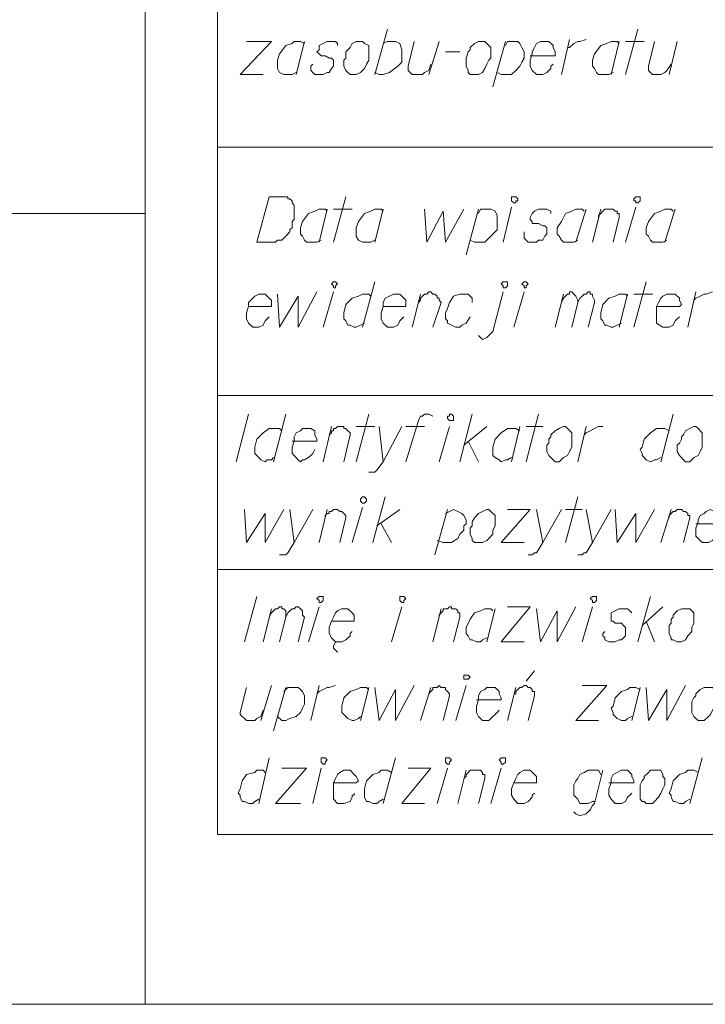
# Model space of a CAD drawing. Header units: metres. Extents: x 7431553 to 7432401, y 5544342 to 5544539.
# Tile 8 of 180: x 7432087 to 7432101, y 5544343 to 5544363. Entities that reach past the tile are written whole.
import ezdxf

# ---------------------------------------------------------------- set-up
doc = ezdxf.new("R2010")
doc.units = ezdxf.units.M
doc.header["$MEASUREMENT"] = 0
doc.layers.add('BG-PR90-PB-PZT-PZT01_2026_04_14$0$MAPA DCP', color=7, linetype='Continuous', lineweight=0)
doc.layers.add('PRIMETECH_XREF', color=7, linetype='Continuous', lineweight=5)

# ---------------------------------------------------------------- blocks, each defined once
blk = doc.blocks.new('BG-PR90-PB-PZT-PZT01_2026_04_14$0$Naddrwiną2025_v2klauzulap')
at = {"layer": 'BG-PR90-PB-PZT-PZT01_2026_04_14$0$MAPA DCP', "linetype": 'Continuous', "lineweight": 9, "transparency": 33554687}
for points in [[(7431819.359, 5544470.114), (7431819.359, 5544551.478)], [(7431819.359, 5544503.43), (7431783.164, 5544503.43)], [(7431803.188, 5544470.241), (7431803.188, 5544503.43)]]:
    blk.add_lwpolyline(points, dxfattribs=at)
at = {"layer": 'BG-PR90-PB-PZT-PZT01_2026_04_14$0$MAPA DCP', "color": 1, "linetype": 'Continuous', "lineweight": 9, "transparency": 33554687}
for points in [[(7431810.469, 5544504.911), (7431810.469, 5544533.063), (7431810.469, 5544550.631)], [(7431815.888, 5544504.911), (7431815.888, 5544550.547)], [(7431801.833, 5544504.911), (7431801.833, 5544532.936)], [(7431806.913, 5544504.911), (7431806.913, 5544532.936)], [(7431804.966, 5544514.648), (7431804.923, 5544514.69), (7431804.881, 5544514.775), (7431804.839, 5544514.86), (7431804.839, 5544514.902), (7431804.796, 5544515.029)], [(7431809.538, 5544514.69), (7431809.538, 5544515.198), (7431809.453, 5544515.198), (7431809.411, 5544515.156), (7431809.326, 5544515.156), (7431809.284, 5544515.071), (7431809.241, 5544514.987), (7431809.284, 5544514.902), (7431809.326, 5544514.86), (7431809.368, 5544514.775), (7431809.453, 5544514.733), (7431809.495, 5544514.733), (7431809.622, 5544514.69), (7431809.707, 5544514.69), (7431809.791, 5544514.69), (7431809.834, 5544514.733), (7431809.919, 5544514.817), (7431809.919, 5544514.86), (7431809.919, 5544514.902), (7431809.919, 5544514.944), (7431809.876, 5544515.029), (7431809.834, 5544515.071), (7431809.791, 5544515.114), (7431809.707, 5544515.156)], [(7431814.321, 5544514.817), (7431815.253, 5544514.563)], [(7431805.516, 5544514.521), (7431804.796, 5544514.69)], [(7431814.618, 5544514.733), (7431814.575, 5544514.648), (7431814.575, 5544514.521), (7431814.618, 5544514.479), (7431814.66, 5544514.352), (7431814.787, 5544514.225), (7431814.956, 5544514.182), (7431815.041, 5544514.14), (7431815.083, 5544514.182), (7431815.126, 5544514.182), (7431815.21, 5544514.225), (7431815.21, 5544514.267), (7431815.253, 5544514.352), (7431815.253, 5544514.436), (7431815.21, 5544514.479), (7431815.168, 5544514.563)], [(7431809.411, 5544514.14), (7431809.368, 5544514.14), (7431809.326, 5544514.182), (7431809.284, 5544514.225), (7431809.284, 5544514.267), (7431809.241, 5544514.309), (7431809.241, 5544514.352), (7431809.241, 5544514.394), (7431809.284, 5544514.436), (7431809.284, 5544514.479), (7431809.326, 5544514.521), (7431809.368, 5544514.521), (7431809.368, 5544514.563), (7431809.411, 5544514.563), (7431809.919, 5544514.436)], [(7431812.882, 5544513.674), (7431813.559, 5544513.717), (7431812.924, 5544514.098), (7431813.559, 5544514.098), (7431812.84, 5544514.479)], [(7431800.351, 5544514.14), (7431799.674, 5544514.309)], [(7431803.103, 5544514.267), (7431803.78, 5544514.055)], [(7431803.145, 5544514.225), (7431803.103, 5544514.182), (7431803.103, 5544514.055), (7431803.145, 5544513.971), (7431803.188, 5544513.844), (7431803.357, 5544513.717), (7431803.484, 5544513.674), (7431803.569, 5544513.674), (7431803.611, 5544513.674), (7431803.653, 5544513.717), (7431803.738, 5544513.759), (7431803.78, 5544513.801), (7431803.78, 5544513.886), (7431803.78, 5544513.928), (7431803.78, 5544514.013), (7431803.738, 5544514.098)], [(7431805.093, 5544513.886), (7431805.093, 5544514.352), (7431805.05, 5544514.394), (7431804.966, 5544514.352), (7431804.923, 5544514.352), (7431804.839, 5544514.267), (7431804.839, 5544514.182), (7431804.839, 5544514.098), (7431804.881, 5544514.013), (7431804.923, 5544513.971), (7431805.008, 5544513.928), (7431805.093, 5544513.886), (7431805.22, 5544513.886), (7431805.304, 5544513.886), (7431805.347, 5544513.886), (7431805.431, 5544513.886), (7431805.516, 5544514.013), (7431805.516, 5544514.055), (7431805.516, 5544514.098), (7431805.516, 5544514.14), (7431805.474, 5544514.225), (7431805.389, 5544514.267), (7431805.347, 5544514.309), (7431805.304, 5544514.352)], [(7431807.294, 5544514.225), (7431808.268, 5544513.971)], [(7431799.674, 5544513.844), (7431800.182, 5544513.717), (7431800.267, 5544513.717), (7431800.309, 5544513.759), (7431800.351, 5544513.801), (7431800.351, 5544513.844), (7431800.351, 5544513.886), (7431800.351, 5544513.971), (7431800.309, 5544514.055), (7431800.267, 5544514.098), (7431800.14, 5544514.182)], [(7431807.633, 5544514.14), (7431807.59, 5544514.055), (7431807.59, 5544513.886), (7431807.675, 5544513.759), (7431807.802, 5544513.632), (7431807.971, 5544513.59), (7431808.014, 5544513.547), (7431808.098, 5544513.59), (7431808.141, 5544513.59), (7431808.183, 5544513.632), (7431808.225, 5544513.674), (7431808.268, 5544513.759), (7431808.225, 5544513.844), (7431808.225, 5544513.886), (7431808.183, 5544513.971)], [(7431809.919, 5544513.971), (7431809.241, 5544514.182)], [(7431811.612, 5544513.59), (7431811.231, 5544514.013)], [(7431809.241, 5544513.039), (7431809.919, 5544513.082), (7431809.326, 5544513.463), (7431809.919, 5544513.463), (7431809.241, 5544513.844)], [(7431811.527, 5544513.674), (7431811.951, 5544513.844)], [(7431799.674, 5544513.251), (7431799.674, 5544513.632)], [(7431805.516, 5544513.42), (7431804.585, 5544513.674)], [(7431804.839, 5544513.42), (7431804.839, 5544513.801)], [(7431811.951, 5544513.505), (7431811.019, 5544513.759)], [(7431800.351, 5544513.251), (7431799.42, 5544513.505)], [(7431803.78, 5544513.251), (7431803.061, 5544513.463)], [(7431812.882, 5544513.547), (7431813.559, 5544513.378)], [(7431812.924, 5544513.547), (7431812.882, 5544513.463), (7431812.882, 5544513.336), (7431812.924, 5544513.293), (7431812.967, 5544513.166), (7431813.094, 5544513.039), (7431813.263, 5544512.997), (7431813.305, 5544512.955), (7431813.39, 5544512.997), (7431813.432, 5544512.997), (7431813.475, 5544513.039), (7431813.517, 5544513.082), (7431813.559, 5544513.166), (7431813.559, 5544513.251), (7431813.517, 5544513.293), (7431813.475, 5544513.378)], [(7431814.829, 5544512.912), (7431814.829, 5544513.42), (7431814.787, 5544513.42), (7431814.702, 5544513.378), (7431814.66, 5544513.378), (7431814.575, 5544513.293), (7431814.575, 5544513.209), (7431814.575, 5544513.166), (7431814.618, 5544513.082), (7431814.66, 5544512.997), (7431814.745, 5544512.955), (7431814.829, 5544512.955), (7431814.956, 5544512.912), (7431815.041, 5544512.912), (7431815.083, 5544512.912), (7431815.168, 5544512.955), (7431815.253, 5544513.039), (7431815.253, 5544513.082), (7431815.253, 5544513.166), (7431815.21, 5544513.251), (7431815.126, 5544513.293), (7431815.083, 5544513.336), (7431815.041, 5544513.378)], [(7431804.839, 5544513.293), (7431805.516, 5544513.124)], [(7431804.881, 5544513.293), (7431804.839, 5544513.251), (7431804.839, 5544513.124), (7431804.881, 5544513.039), (7431804.923, 5544512.912), (7431805.05, 5544512.785), (7431805.22, 5544512.743), (7431805.304, 5544512.743), (7431805.347, 5544512.743), (7431805.389, 5544512.785), (7431805.474, 5544512.828), (7431805.474, 5544512.87), (7431805.516, 5544512.955), (7431805.516, 5544512.997), (7431805.474, 5544513.082), (7431805.431, 5544513.166)], [(7431811.358, 5544513.378), (7431811.316, 5544513.336), (7431811.273, 5544513.293), (7431811.273, 5544513.124), (7431811.316, 5544513.039), (7431811.358, 5544512.955), (7431811.443, 5544512.955), (7431811.485, 5544512.955), (7431811.527, 5544512.955), (7431811.527, 5544512.997), (7431811.57, 5544513.039), (7431811.57, 5544513.082), (7431811.57, 5544513.166), (7431811.612, 5544513.209), (7431811.654, 5544513.251), (7431811.697, 5544513.251), (7431811.781, 5544513.251), (7431811.824, 5544513.251), (7431811.908, 5544513.166), (7431811.908, 5544513.124), (7431811.951, 5544513.039), (7431811.951, 5544512.997), (7431811.951, 5544512.912), (7431811.908, 5544512.828), (7431811.866, 5544512.828), (7431811.824, 5544512.785), (7431811.781, 5544512.785), (7431811.739, 5544512.828)], [(7431799.674, 5544513.124), (7431800.351, 5544512.955)], [(7431799.716, 5544513.124), (7431799.674, 5544513.082), (7431799.674, 5544512.955), (7431799.716, 5544512.87), (7431799.759, 5544512.743), (7431799.928, 5544512.616), (7431800.055, 5544512.574), (7431800.14, 5544512.574), (7431800.182, 5544512.574), (7431800.224, 5544512.616), (7431800.309, 5544512.658), (7431800.351, 5544512.701), (7431800.351, 5544512.785), (7431800.351, 5544512.828), (7431800.351, 5544512.912), (7431800.309, 5544512.997)], [(7431803.272, 5544512.701), (7431803.23, 5544512.701), (7431803.188, 5544512.743), (7431803.145, 5544512.785), (7431803.103, 5544512.828), (7431803.103, 5544512.87), (7431803.103, 5544512.912), (7431803.103, 5544512.955), (7431803.103, 5544512.997), (7431803.145, 5544513.039), (7431803.145, 5544513.082), (7431803.188, 5544513.082), (7431803.188, 5544513.124), (7431803.23, 5544513.124), (7431803.272, 5544513.124), (7431803.78, 5544512.997)], [(7431809.241, 5544512.955), (7431809.919, 5544512.574), (7431810.13, 5544512.447), (7431810.13, 5544512.404), (7431810.173, 5544512.362), (7431810.173, 5544512.32), (7431810.173, 5544512.277)], [(7431812.84, 5544512.362), (7431812.84, 5544512.87), (7431813.559, 5544512.235), (7431813.559, 5544512.701)], [(7431803.78, 5544512.574), (7431803.103, 5544512.743)], [(7431805.008, 5544511.939), (7431804.923, 5544511.981), (7431804.881, 5544512.023), (7431804.839, 5544512.066), (7431804.839, 5544512.108), (7431804.796, 5544512.108), (7431804.796, 5544512.15), (7431804.839, 5544512.193), (7431804.881, 5544512.235), (7431804.966, 5544512.277), (7431805.008, 5544512.277), (7431804.923, 5544512.32), (7431804.881, 5544512.362), (7431804.839, 5544512.404), (7431804.839, 5544512.447), (7431804.796, 5544512.489), (7431804.796, 5544512.531), (7431804.839, 5544512.531), (7431804.839, 5544512.574), (7431804.881, 5544512.574), (7431804.966, 5544512.616), (7431805.008, 5544512.616), (7431805.516, 5544512.489)], [(7431807.717, 5544512.404), (7431807.675, 5544512.447), (7431807.633, 5544512.531), (7431807.59, 5544512.616), (7431807.548, 5544512.701), (7431807.548, 5544512.785)], [(7431814.575, 5544512.785), (7431815.253, 5544512.616), (7431815.295, 5544512.574), (7431815.38, 5544512.531), (7431815.422, 5544512.489), (7431815.464, 5544512.447), (7431815.507, 5544512.32), (7431815.464, 5544512.235), (7431815.422, 5544512.193)], [(7431815.21, 5544512.616), (7431815.21, 5544512.574), (7431815.253, 5544512.489), (7431815.253, 5544512.32), (7431815.168, 5544512.277), (7431815.126, 5544512.235), (7431815.083, 5544512.193), (7431815.041, 5544512.193), (7431814.956, 5544512.193), (7431814.872, 5544512.193), (7431814.787, 5544512.235), (7431814.745, 5544512.277), (7431814.66, 5544512.32), (7431814.618, 5544512.404), (7431814.575, 5544512.489), (7431814.575, 5544512.574), (7431814.575, 5544512.701), (7431814.66, 5544512.743)], [(7431799.801, 5544512.066), (7431799.801, 5544512.108), (7431799.716, 5544512.193), (7431799.674, 5544512.277), (7431799.674, 5544512.32), (7431799.632, 5544512.447)], [(7431803.103, 5544512.447), (7431803.78, 5544512.235)], [(7431803.145, 5544512.404), (7431803.103, 5544512.362), (7431803.103, 5544512.235), (7431803.145, 5544512.15), (7431803.188, 5544512.023), (7431803.357, 5544511.939), (7431803.484, 5544511.854), (7431803.569, 5544511.854), (7431803.611, 5544511.854), (7431803.653, 5544511.896), (7431803.738, 5544511.939), (7431803.78, 5544511.981), (7431803.78, 5544512.066), (7431803.78, 5544512.108), (7431803.78, 5544512.193), (7431803.738, 5544512.277)], [(7431808.268, 5544512.277), (7431807.548, 5544512.447)], [(7431809.241, 5544512.447), (7431809.919, 5544512.574)], [(7431811.951, 5544512.362), (7431811.231, 5544512.574)], [(7431805.516, 5544512.15), (7431805.008, 5544512.277)], [(7431809.919, 5544512.023), (7431808.987, 5544512.277)], [(7431809.241, 5544512.023), (7431809.241, 5544512.362)], [(7431811.273, 5544511.431), (7431811.951, 5544511.515), (7431811.316, 5544511.854), (7431811.951, 5544511.854), (7431811.231, 5544512.235)], [(7431800.351, 5544511.939), (7431799.632, 5544512.108)], [(7431799.97, 5544511.304), (7431799.97, 5544511.812), (7431799.886, 5544511.812), (7431799.801, 5544511.769), (7431799.759, 5544511.769), (7431799.674, 5544511.685), (7431799.674, 5544511.6), (7431799.674, 5544511.515), (7431799.716, 5544511.431), (7431799.801, 5544511.388), (7431799.886, 5544511.346), (7431799.928, 5544511.346), (7431800.055, 5544511.304), (7431800.14, 5544511.304), (7431800.182, 5544511.304), (7431800.267, 5544511.346), (7431800.351, 5544511.431), (7431800.351, 5544511.473), (7431800.351, 5544511.515), (7431800.351, 5544511.558), (7431800.309, 5544511.642), (7431800.267, 5544511.685), (7431800.224, 5544511.727), (7431800.182, 5544511.727), (7431800.14, 5544511.769)], [(7431805.516, 5544511.812), (7431804.839, 5544511.981)], [(7431809.241, 5544511.939), (7431809.919, 5544511.558), (7431810.13, 5544511.431), (7431810.13, 5544511.388), (7431810.173, 5544511.346), (7431810.173, 5544511.304), (7431810.173, 5544511.261)], [(7431803.188, 5544511.727), (7431803.145, 5544511.727), (7431803.103, 5544511.642), (7431803.103, 5544511.473), (7431803.145, 5544511.388), (7431803.188, 5544511.346), (7431803.272, 5544511.304), (7431803.315, 5544511.304), (7431803.357, 5544511.346), (7431803.399, 5544511.346), (7431803.399, 5544511.388), (7431803.399, 5544511.431), (7431803.399, 5544511.473), (7431803.441, 5544511.558), (7431803.441, 5544511.6), (7431803.484, 5544511.642), (7431803.526, 5544511.642), (7431803.611, 5544511.642), (7431803.653, 5544511.6), (7431803.738, 5544511.558), (7431803.738, 5544511.473), (7431803.78, 5544511.431), (7431803.78, 5544511.346), (7431803.78, 5544511.261), (7431803.738, 5544511.219), (7431803.696, 5544511.177), (7431803.653, 5544511.177), (7431803.611, 5544511.177), (7431803.569, 5544511.177)], [(7431808.268, 5544511.219), (7431807.294, 5544511.473)], [(7431807.548, 5544511.219), (7431807.548, 5544511.558)], [(7431809.241, 5544511.431), (7431809.919, 5544511.558)], [(7431812.543, 5544511.388), (7431812.755, 5544511.219)], [(7431813.009, 5544510.965), (7431813.009, 5544511.007), (7431812.967, 5544511.007), (7431812.924, 5544511.05), (7431812.882, 5544511.092), (7431812.882, 5544511.134), (7431812.84, 5544511.177), (7431812.84, 5544511.219), (7431812.882, 5544511.261), (7431812.882, 5544511.304), (7431812.924, 5544511.346), (7431812.967, 5544511.346), (7431812.967, 5544511.388), (7431813.009, 5544511.388), (7431813.051, 5544511.388), (7431813.559, 5544511.261)], [(7431814.829, 5544510.965), (7431814.829, 5544511.431), (7431814.702, 5544511.431), (7431814.66, 5544511.388), (7431814.575, 5544511.304), (7431814.575, 5544511.219), (7431814.575, 5544511.177), (7431814.618, 5544511.092), (7431814.66, 5544511.05), (7431814.745, 5544511.007), (7431814.829, 5544510.965), (7431814.956, 5544510.923), (7431815.041, 5544510.923), (7431815.083, 5544510.923), (7431815.168, 5544510.965), (7431815.253, 5544511.05), (7431815.253, 5544511.092), (7431815.253, 5544511.177), (7431815.21, 5544511.261), (7431815.126, 5544511.346), (7431815.083, 5544511.346), (7431815.041, 5544511.388)], [(7431809.241, 5544510.838), (7431809.241, 5544511.304), (7431809.919, 5544510.711), (7431809.919, 5544511.177)], [(7431811.231, 5544510.838), (7431811.231, 5544511.304), (7431811.951, 5544510.711), (7431811.951, 5544511.177)], [(7431799.759, 5544510.796), (7431799.674, 5544510.838), (7431799.674, 5544511.05), (7431799.716, 5544511.092), (7431799.801, 5544511.134), (7431799.886, 5544511.177), (7431799.928, 5544511.177), (7431800.013, 5544511.177), (7431800.097, 5544511.134), (7431800.182, 5544511.092), (7431800.267, 5544511.007), (7431800.351, 5544510.923), (7431800.351, 5544510.796), (7431800.351, 5544510.711), (7431800.309, 5544510.626)], [(7431805.516, 5544510.965), (7431804.796, 5544511.177)], [(7431807.548, 5544511.092), (7431808.268, 5544510.923)], [(7431807.633, 5544511.092), (7431807.59, 5544511.007), (7431807.59, 5544510.838), (7431807.675, 5544510.711), (7431807.802, 5544510.584), (7431807.971, 5544510.542), (7431808.014, 5544510.542), (7431808.098, 5544510.542), (7431808.141, 5544510.542), (7431808.183, 5544510.584), (7431808.225, 5544510.669), (7431808.268, 5544510.711), (7431808.225, 5544510.796), (7431808.225, 5544510.838), (7431808.183, 5544510.923)], [(7431813.559, 5544510.838), (7431812.882, 5544511.007)], [(7431800.605, 5544510.542), (7431799.674, 5544510.796)], [(7431803.78, 5544510.753), (7431803.061, 5544510.923)], [(7431803.188, 5544510.245), (7431803.103, 5544510.288), (7431803.103, 5544510.499), (7431803.145, 5544510.584), (7431803.23, 5544510.626), (7431803.315, 5544510.626), (7431803.357, 5544510.626), (7431803.441, 5544510.626), (7431803.526, 5544510.626), (7431803.611, 5544510.542), (7431803.696, 5544510.457), (7431803.78, 5544510.372), (7431803.78, 5544510.288), (7431803.78, 5544510.161), (7431803.738, 5544510.076)], [(7431805.685, 5544510.245), (7431805.728, 5544510.288), (7431805.77, 5544510.33), (7431805.728, 5544510.415), (7431805.685, 5544510.457), (7431805.601, 5544510.542), (7431804.796, 5544510.753)], [(7431811.273, 5544510.584), (7431811.951, 5544510.415)], [(7431813.136, 5544510.203), (7431813.136, 5544510.711), (7431813.094, 5544510.711), (7431813.009, 5544510.669), (7431812.967, 5544510.669), (7431812.882, 5544510.584), (7431812.882, 5544510.499), (7431812.882, 5544510.415), (7431812.924, 5544510.372), (7431812.967, 5544510.288), (7431813.051, 5544510.245), (7431813.136, 5544510.245), (7431813.263, 5544510.203), (7431813.348, 5544510.203), (7431813.39, 5544510.203), (7431813.475, 5544510.245), (7431813.559, 5544510.33), (7431813.559, 5544510.372), (7431813.559, 5544510.415), (7431813.559, 5544510.457), (7431813.475, 5544510.542), (7431813.432, 5544510.584), (7431813.39, 5544510.626), (7431813.348, 5544510.669)], [(7431815.253, 5544510.499), (7431814.533, 5544510.711)], [(7431807.929, 5544509.949), (7431807.548, 5544510.415)], [(7431811.316, 5544510.542), (7431811.273, 5544510.499), (7431811.273, 5544510.372), (7431811.316, 5544510.288), (7431811.358, 5544510.161), (7431811.485, 5544510.076), (7431811.654, 5544509.991), (7431811.739, 5544509.991), (7431811.781, 5544509.991), (7431811.824, 5544510.034), (7431811.908, 5544510.076), (7431811.908, 5544510.118), (7431811.951, 5544510.203), (7431811.951, 5544510.288), (7431811.908, 5544510.33), (7431811.866, 5544510.415)], [(7431804.034, 5544509.991), (7431803.103, 5544510.245)], [(7431807.844, 5544510.034), (7431808.268, 5544510.245)], [(7431814.745, 5544509.949), (7431814.702, 5544509.991), (7431814.66, 5544509.991), (7431814.618, 5544510.034), (7431814.575, 5544510.076), (7431814.575, 5544510.118), (7431814.575, 5544510.161), (7431814.575, 5544510.203), (7431814.575, 5544510.245), (7431814.575, 5544510.288), (7431814.618, 5544510.33), (7431814.66, 5544510.33), (7431814.66, 5544510.372), (7431814.702, 5544510.372), (7431814.745, 5544510.372), (7431815.253, 5544510.245)], [(7431805.008, 5544510.118), (7431804.923, 5544510.118), (7431804.881, 5544510.076), (7431804.839, 5544510.034), (7431804.839, 5544509.949), (7431804.839, 5544509.864), (7431804.881, 5544509.737), (7431805.008, 5544509.653), (7431805.135, 5544509.61), (7431805.22, 5544509.568), (7431805.347, 5544509.568), (7431805.389, 5544509.61), (7431805.431, 5544509.61), (7431805.474, 5544509.695), (7431805.516, 5544509.78), (7431805.516, 5544509.864), (7431805.474, 5544509.907), (7431805.431, 5544509.991), (7431805.304, 5544510.076)], [(7431808.268, 5544509.864), (7431807.294, 5544510.118)], [(7431809.326, 5544509.568), (7431809.284, 5544509.653), (7431809.241, 5544509.737), (7431809.284, 5544509.822), (7431809.326, 5544509.907), (7431809.368, 5544509.949), (7431809.453, 5544509.991), (7431809.538, 5544509.991), (7431809.58, 5544509.949), (7431809.665, 5544509.949), (7431809.749, 5544509.864), (7431809.834, 5544509.822), (7431809.919, 5544509.695), (7431809.919, 5544509.61), (7431809.919, 5544509.526), (7431809.876, 5544509.399)], [(7431813.559, 5544509.78), (7431812.84, 5544509.991)], [(7431815.253, 5544509.822), (7431814.575, 5544509.991)], [(7431799.886, 5544509.568), (7431799.886, 5544509.864)], [(7431803.103, 5544509.145), (7431803.78, 5544509.187), (7431803.145, 5544509.526), (7431803.78, 5544509.568), (7431803.103, 5544509.949)], [(7431811.443, 5544509.441), (7431811.4, 5544509.441), (7431811.358, 5544509.483), (7431811.316, 5544509.526), (7431811.273, 5544509.526), (7431811.273, 5544509.568), (7431811.273, 5544509.61), (7431811.231, 5544509.653), (7431811.231, 5544509.695), (7431811.273, 5544509.695), (7431811.273, 5544509.737), (7431811.273, 5544509.78), (7431811.316, 5544509.822), (7431811.358, 5544509.822), (7431811.358, 5544509.864), (7431811.4, 5544509.864), (7431811.443, 5544509.864), (7431811.951, 5544509.737)], [(7431808.268, 5544509.441), (7431807.548, 5544509.653)], [(7431810.173, 5544509.356), (7431809.241, 5544509.61)], [(7431813.009, 5544509.229), (7431812.967, 5544509.272), (7431812.924, 5544509.314), (7431812.882, 5544509.314), (7431812.882, 5544509.356), (7431812.882, 5544509.399), (7431812.84, 5544509.441), (7431812.882, 5544509.483), (7431812.882, 5544509.526), (7431812.882, 5544509.568), (7431812.924, 5544509.568), (7431812.967, 5544509.61), (7431813.009, 5544509.653), (7431813.051, 5544509.653), (7431813.559, 5544509.526)], [(7431815.253, 5544509.399), (7431814.533, 5544509.61)], [(7431800.351, 5544509.229), (7431799.674, 5544509.441)], [(7431805.008, 5544509.018), (7431804.966, 5544509.06), (7431804.923, 5544509.06), (7431804.881, 5544509.102), (7431804.839, 5544509.145), (7431804.839, 5544509.187), (7431804.796, 5544509.229), (7431804.796, 5544509.272), (7431804.839, 5544509.314), (7431804.839, 5544509.356), (7431804.881, 5544509.399), (7431804.923, 5544509.399), (7431804.923, 5544509.441), (7431804.966, 5544509.441), (7431805.008, 5544509.483), (7431805.516, 5544509.314)], [(7431811.951, 5544509.314), (7431811.273, 5544509.483)], [(7431799.674, 5544508.933), (7431800.182, 5544508.806), (7431800.267, 5544508.806), (7431800.309, 5544508.848), (7431800.351, 5544508.891), (7431800.351, 5544508.933), (7431800.351, 5544508.975), (7431800.351, 5544509.102), (7431800.309, 5544509.145), (7431800.267, 5544509.229), (7431800.14, 5544509.272)], [(7431807.336, 5544509.314), (7431807.294, 5544509.229), (7431807.294, 5544509.145), (7431807.336, 5544509.102), (7431807.336, 5544509.06), (7431807.421, 5544509.018), (7431808.268, 5544508.764)], [(7431813.559, 5544509.06), (7431812.882, 5544509.272)], [(7431814.533, 5544508.806), (7431814.533, 5544509.272), (7431815.253, 5544508.679), (7431815.253, 5544509.145)], [(7431805.516, 5544508.891), (7431804.839, 5544509.06)], [(7431807.548, 5544508.764), (7431807.548, 5544509.145)], [(7431812.882, 5544508.129), (7431813.559, 5544508.213), (7431812.924, 5544508.552), (7431813.559, 5544508.552), (7431812.84, 5544508.933)], [(7431799.716, 5544508.298), (7431799.674, 5544508.383), (7431799.674, 5544508.552), (7431799.716, 5544508.637), (7431799.843, 5544508.679), (7431799.97, 5544508.679), (7431800.097, 5544508.679), (7431800.182, 5544508.594), (7431800.309, 5544508.425), (7431800.351, 5544508.298), (7431800.351, 5544508.213), (7431800.309, 5544508.129)], [(7431805.093, 5544508.298), (7431805.093, 5544508.764), (7431804.966, 5544508.764), (7431804.923, 5544508.721), (7431804.839, 5544508.637), (7431804.839, 5544508.552), (7431804.839, 5544508.51), (7431804.881, 5544508.425), (7431804.923, 5544508.34), (7431805.008, 5544508.298), (7431805.093, 5544508.298), (7431805.22, 5544508.256), (7431805.304, 5544508.256), (7431805.347, 5544508.256), (7431805.431, 5544508.298), (7431805.516, 5544508.383), (7431805.516, 5544508.425), (7431805.516, 5544508.51), (7431805.474, 5544508.594), (7431805.389, 5544508.637), (7431805.347, 5544508.679), (7431805.304, 5544508.721)], [(7431807.548, 5544508.679), (7431808.268, 5544508.298), (7431808.437, 5544508.171), (7431808.479, 5544508.129), (7431808.479, 5544508.044), (7431808.479, 5544508.002)], [(7431809.58, 5544508.171), (7431809.241, 5544508.637)], [(7431811.951, 5544508.467), (7431811.231, 5544508.679)], [(7431800.351, 5544508.129), (7431799.42, 5544508.383)], [(7431809.538, 5544508.256), (7431809.919, 5544508.467)], [(7431814.321, 5544508.552), (7431815.253, 5544508.298)], [(7431814.618, 5544508.467), (7431814.575, 5544508.383), (7431814.575, 5544508.256), (7431814.618, 5544508.213), (7431814.66, 5544508.086), (7431814.787, 5544507.959), (7431814.956, 5544507.917), (7431815.041, 5544507.917), (7431815.083, 5544507.917), (7431815.126, 5544507.917), (7431815.21, 5544507.959), (7431815.21, 5544508.002), (7431815.253, 5544508.086), (7431815.253, 5544508.171), (7431815.21, 5544508.213), (7431815.168, 5544508.298)], [(7431803.103, 5544508.298), (7431803.78, 5544508.129)], [(7431803.145, 5544508.298), (7431803.103, 5544508.256), (7431803.103, 5544508.129), (7431803.145, 5544508.044), (7431803.188, 5544507.917), (7431803.357, 5544507.79), (7431803.484, 5544507.748), (7431803.569, 5544507.748), (7431803.611, 5544507.748), (7431803.653, 5544507.748), (7431803.738, 5544507.79), (7431803.78, 5544507.875), (7431803.78, 5544507.959), (7431803.78, 5544508.002), (7431803.78, 5544508.044), (7431803.738, 5544508.129)], [(7431807.548, 5544508.213), (7431808.268, 5544508.298)], [(7431809.919, 5544508.086), (7431808.987, 5544508.34)], [(7431804.585, 5544508.129), (7431805.516, 5544507.875)], [(7431804.881, 5544508.044), (7431804.839, 5544508.002), (7431804.839, 5544507.875), (7431804.881, 5544507.79), (7431804.923, 5544507.663), (7431805.05, 5544507.536), (7431805.22, 5544507.494), (7431805.304, 5544507.494), (7431805.347, 5544507.494), (7431805.389, 5544507.536), (7431805.474, 5544507.578), (7431805.474, 5544507.621), (7431805.516, 5544507.705), (7431805.516, 5544507.748), (7431805.474, 5544507.832), (7431805.431, 5544507.917)], [(7431808.268, 5544507.748), (7431807.294, 5544508.002)], [(7431807.548, 5544507.748), (7431807.548, 5544508.129)], [(7431812.882, 5544508.002), (7431813.559, 5544507.832)], [(7431812.924, 5544508.002), (7431812.882, 5544507.959), (7431812.882, 5544507.832), (7431812.924, 5544507.748), (7431812.967, 5544507.621), (7431813.094, 5544507.494), (7431813.263, 5544507.451), (7431813.305, 5544507.451), (7431813.39, 5544507.451), (7431813.432, 5544507.494), (7431813.475, 5544507.536), (7431813.517, 5544507.578), (7431813.559, 5544507.663), (7431813.559, 5544507.705), (7431813.517, 5544507.79), (7431813.475, 5544507.832)], [(7431809.919, 5544507.663), (7431809.199, 5544507.875)], [(7431814.829, 5544507.282), (7431814.829, 5544507.748), (7431814.787, 5544507.79), (7431814.702, 5544507.748), (7431814.66, 5544507.705), (7431814.575, 5544507.621), (7431814.575, 5544507.578), (7431814.575, 5544507.494), (7431814.618, 5544507.409), (7431814.66, 5544507.367), (7431814.745, 5544507.324), (7431814.829, 5544507.282), (7431814.956, 5544507.282), (7431815.041, 5544507.282), (7431815.083, 5544507.282), (7431815.168, 5544507.282), (7431815.253, 5544507.367), (7431815.253, 5544507.451), (7431815.253, 5544507.494), (7431815.21, 5544507.621), (7431815.126, 5544507.663), (7431815.083, 5544507.663), (7431815.083, 5544507.705), (7431815.041, 5544507.705)], [(7431803.103, 5544507.282), (7431803.103, 5544507.663)], [(7431807.717, 5544507.197), (7431807.675, 5544507.24), (7431807.633, 5544507.24), (7431807.633, 5544507.282), (7431807.59, 5544507.282), (7431807.59, 5544507.324), (7431807.548, 5544507.367), (7431807.548, 5544507.409), (7431807.548, 5544507.451), (7431807.548, 5544507.494), (7431807.59, 5544507.494), (7431807.59, 5544507.536), (7431807.633, 5544507.578), (7431807.675, 5544507.621), (7431807.717, 5544507.621), (7431808.268, 5544507.494)], [(7431811.527, 5544507.24), (7431811.527, 5544507.705), (7431811.4, 5544507.705), (7431811.358, 5544507.663), (7431811.273, 5544507.578), (7431811.273, 5544507.494), (7431811.273, 5544507.451), (7431811.316, 5544507.367), (7431811.358, 5544507.324), (7431811.443, 5544507.282), (7431811.527, 5544507.24), (7431811.654, 5544507.197), (7431811.739, 5544507.197), (7431811.781, 5544507.197), (7431811.866, 5544507.24), (7431811.951, 5544507.324), (7431811.951, 5544507.367), (7431811.951, 5544507.451), (7431811.908, 5544507.536), (7431811.824, 5544507.621), (7431811.781, 5544507.621), (7431811.739, 5544507.663)], [(7431799.759, 5544507.367), (7431799.716, 5544507.367), (7431799.674, 5544507.324), (7431799.674, 5544507.155), (7431799.716, 5544507.07), (7431799.759, 5544506.986), (7431799.843, 5544506.986), (7431799.886, 5544506.943), (7431799.928, 5544506.986), (7431799.97, 5544507.028), (7431799.97, 5544507.07), (7431799.97, 5544507.113), (7431800.013, 5544507.197), (7431800.013, 5544507.24), (7431800.055, 5544507.282), (7431800.097, 5544507.282), (7431800.182, 5544507.282), (7431800.224, 5544507.24), (7431800.309, 5544507.197), (7431800.309, 5544507.155), (7431800.351, 5544507.07), (7431800.351, 5544507.028), (7431800.351, 5544506.901), (7431800.309, 5544506.859), (7431800.267, 5544506.816), (7431800.224, 5544506.816), (7431800.182, 5544506.816), (7431800.14, 5544506.859)], [(7431803.78, 5544507.282), (7431802.849, 5544507.536)], [(7431809.411, 5544507.113), (7431809.368, 5544507.113), (7431809.326, 5544507.155), (7431809.326, 5544507.197), (7431809.284, 5544507.197), (7431809.284, 5544507.24), (7431809.241, 5544507.282), (7431809.241, 5544507.324), (7431809.241, 5544507.367), (7431809.284, 5544507.409), (7431809.284, 5544507.451), (7431809.326, 5544507.494), (7431809.368, 5544507.536), (7431809.411, 5544507.536), (7431809.919, 5544507.409)], [(7431811.951, 5544507.451), (7431811.951, 5544507.324), (7431812.035, 5544507.282), (7431812.078, 5544507.282), (7431812.12, 5544507.324), (7431812.162, 5544507.367)], [(7431805.516, 5544507.07), (7431804.796, 5544507.282)], [(7431808.268, 5544507.07), (7431807.548, 5544507.24)], [(7431813.009, 5544506.943), (7431812.967, 5544506.986), (7431812.924, 5544507.07), (7431812.882, 5544507.155), (7431812.882, 5544507.197), (7431812.84, 5544507.324)], [(7431803.103, 5544507.155), (7431803.78, 5544506.986)], [(7431803.145, 5544507.155), (7431803.103, 5544507.113), (7431803.103, 5544506.986), (7431803.145, 5544506.901), (7431803.188, 5544506.774), (7431803.357, 5544506.647), (7431803.484, 5544506.605), (7431803.569, 5544506.605), (7431803.611, 5544506.605), (7431803.653, 5544506.647), (7431803.738, 5544506.689), (7431803.78, 5544506.732), (7431803.78, 5544506.816), (7431803.78, 5544506.859), (7431803.78, 5544506.943), (7431803.738, 5544507.028)], [(7431809.919, 5544506.986), (7431809.241, 5544507.155)], [(7431811.951, 5544506.774), (7431811.231, 5544506.986)], [(7431813.559, 5544506.816), (7431812.84, 5544506.986)], [(7431815.253, 5544506.859), (7431814.533, 5544507.028)], [(7431804.839, 5544506.139), (7431805.516, 5544506.181), (7431804.881, 5544506.562), (7431805.516, 5544506.562), (7431804.796, 5544506.943)], [(7431807.844, 5544506.435), (7431807.844, 5544506.943), (7431807.802, 5544506.943), (7431807.717, 5544506.901), (7431807.633, 5544506.901), (7431807.59, 5544506.816), (7431807.59, 5544506.732), (7431807.59, 5544506.647), (7431807.633, 5544506.605), (7431807.675, 5544506.52), (7431807.76, 5544506.478), (7431807.844, 5544506.478), (7431807.971, 5544506.435), (7431808.014, 5544506.435), (7431808.098, 5544506.435), (7431808.141, 5544506.478), (7431808.225, 5544506.562), (7431808.268, 5544506.605), (7431808.225, 5544506.647), (7431808.225, 5544506.689), (7431808.183, 5544506.774), (7431808.141, 5544506.816), (7431808.098, 5544506.859), (7431808.014, 5544506.901)], [(7431809.241, 5544506.859), (7431809.919, 5544506.478), (7431810.13, 5544506.351), (7431810.173, 5544506.308), (7431810.173, 5544506.224), (7431810.173, 5544506.181)], [(7431799.674, 5544506.689), (7431800.351, 5544506.52)], [(7431799.716, 5544506.689), (7431799.674, 5544506.605), (7431799.674, 5544506.478), (7431799.716, 5544506.435), (7431799.759, 5544506.308), (7431799.928, 5544506.181), (7431800.055, 5544506.139), (7431800.14, 5544506.139), (7431800.182, 5544506.139), (7431800.224, 5544506.139), (7431800.309, 5544506.181), (7431800.351, 5544506.266), (7431800.351, 5544506.308), (7431800.351, 5544506.393), (7431800.351, 5544506.435), (7431800.309, 5544506.52)], [(7431811.443, 5544505.97), (7431811.358, 5544506.012), (7431811.316, 5544506.054), (7431811.273, 5544506.097), (7431811.273, 5544506.139), (7431811.231, 5544506.181), (7431811.231, 5544506.224), (7431811.273, 5544506.224), (7431811.273, 5544506.266), (7431811.316, 5544506.308), (7431811.4, 5544506.308), (7431811.443, 5544506.308), (7431811.358, 5544506.351), (7431811.316, 5544506.393), (7431811.273, 5544506.435), (7431811.273, 5544506.478), (7431811.231, 5544506.52), (7431811.231, 5544506.562), (7431811.273, 5544506.605), (7431811.316, 5544506.647), (7431811.4, 5544506.647), (7431811.443, 5544506.689), (7431811.951, 5544506.562)], [(7431812.967, 5544506.266), (7431812.882, 5544506.351), (7431812.882, 5544506.562), (7431812.924, 5544506.605), (7431812.967, 5544506.647), (7431813.051, 5544506.689), (7431813.136, 5544506.689), (7431813.221, 5544506.689), (7431813.305, 5544506.647), (7431813.39, 5544506.605), (7431813.475, 5544506.52), (7431813.517, 5544506.393), (7431813.559, 5544506.308), (7431813.559, 5544506.224), (7431813.475, 5544506.139)], [(7431814.533, 5544506.224), (7431814.533, 5544506.732), (7431815.253, 5544506.097), (7431815.253, 5544506.605)], [(7431809.241, 5544506.393), (7431809.919, 5544506.478)], [(7431807.294, 5544506.308), (7431808.268, 5544506.054)], [(7431807.633, 5544506.224), (7431807.59, 5544506.181), (7431807.59, 5544505.97), (7431807.675, 5544505.843), (7431807.802, 5544505.716), (7431807.971, 5544505.673), (7431808.014, 5544505.673), (7431808.098, 5544505.673), (7431808.141, 5544505.716), (7431808.183, 5544505.758), (7431808.225, 5544505.8), (7431808.268, 5544505.885), (7431808.225, 5544505.927), (7431808.225, 5544506.012), (7431808.183, 5544506.054)], [(7431809.241, 5544505.462), (7431809.919, 5544505.504), (7431809.326, 5544505.885), (7431809.919, 5544505.885), (7431809.241, 5544506.266)], [(7431811.951, 5544506.181), (7431811.443, 5544506.308)], [(7431813.771, 5544506.054), (7431812.882, 5544506.308)], [(7431799.674, 5544505.504), (7431799.674, 5544506.012), (7431800.351, 5544505.377), (7431800.351, 5544505.843)], [(7431805.093, 5544505.546), (7431805.093, 5544506.012), (7431804.966, 5544506.012), (7431804.923, 5544505.97), (7431804.839, 5544505.885), (7431804.839, 5544505.8), (7431804.839, 5544505.758), (7431804.881, 5544505.673), (7431804.923, 5544505.631), (7431805.008, 5544505.546), (7431805.093, 5544505.546), (7431805.22, 5544505.504), (7431805.304, 5544505.504), (7431805.347, 5544505.504), (7431805.431, 5544505.546), (7431805.516, 5544505.631), (7431805.516, 5544505.673), (7431805.516, 5544505.758), (7431805.474, 5544505.843), (7431805.389, 5544505.885), (7431805.347, 5544505.927), (7431805.304, 5544505.97)], [(7431811.951, 5544505.843), (7431811.273, 5544506.012)], [(7431813.559, 5544505.8), (7431812.84, 5544506.012)], [(7431814.321, 5544505.97), (7431815.253, 5544505.758)], [(7431812.882, 5544505.504), (7431813.39, 5544505.377), (7431813.432, 5544505.377), (7431813.475, 5544505.419), (7431813.517, 5544505.462), (7431813.559, 5544505.504), (7431813.559, 5544505.546), (7431813.559, 5544505.673), (7431813.517, 5544505.716), (7431813.475, 5544505.8), (7431813.348, 5544505.843)], [(7431814.618, 5544505.885), (7431814.575, 5544505.843), (7431814.575, 5544505.716), (7431814.618, 5544505.673), (7431814.66, 5544505.504), (7431814.787, 5544505.419), (7431814.956, 5544505.377), (7431815.041, 5544505.335), (7431815.083, 5544505.377), (7431815.126, 5544505.377), (7431815.21, 5544505.419), (7431815.21, 5544505.462), (7431815.253, 5544505.546), (7431815.253, 5544505.631), (7431815.21, 5544505.673), (7431815.168, 5544505.758)], [(7431811.019, 5544505.716), (7431811.951, 5544505.462)], [(7431807.294, 5544505.546), (7431808.268, 5544505.292)], [(7431797.43, 5544504.911), (7431802.595, 5544504.911)], [(7431802.595, 5544504.911), (7431815.888, 5544504.911)]]:
    blk.add_lwpolyline(points, dxfattribs=at)
for points in [[(7431812.882, 5544514.902), (7431812.882, 5544515.029), (7431812.967, 5544515.114), (7431813.178, 5544515.114), (7431813.263, 5544515.071), (7431813.348, 5544515.029), (7431813.432, 5544514.987), (7431813.475, 5544514.944), (7431813.559, 5544514.86), (7431813.559, 5544514.733), (7431813.517, 5544514.69), (7431813.475, 5544514.648), (7431813.39, 5544514.606), (7431813.221, 5544514.606), (7431813.178, 5544514.606), (7431813.094, 5544514.648), (7431813.051, 5544514.69), (7431813.009, 5544514.69), (7431812.924, 5544514.775), (7431812.882, 5544514.86)], [(7431807.548, 5544514.648), (7431807.548, 5544514.69), (7431807.59, 5544514.733), (7431807.675, 5544514.817), (7431807.717, 5544514.817), (7431807.76, 5544514.817), (7431807.802, 5544514.817), (7431807.887, 5544514.817), (7431807.971, 5544514.817), (7431808.056, 5544514.775), (7431808.141, 5544514.733), (7431808.183, 5544514.648), (7431808.268, 5544514.563), (7431808.268, 5544514.479), (7431808.225, 5544514.436), (7431808.183, 5544514.394), (7431808.141, 5544514.352), (7431808.056, 5544514.309), (7431807.929, 5544514.309), (7431807.887, 5544514.352), (7431807.802, 5544514.394), (7431807.76, 5544514.394), (7431807.717, 5544514.436), (7431807.633, 5544514.479), (7431807.59, 5544514.563)], [(7431811.273, 5544514.479), (7431811.273, 5544514.563), (7431811.358, 5544514.648), (7431811.57, 5544514.648), (7431811.654, 5544514.606), (7431811.739, 5544514.606), (7431811.824, 5544514.521), (7431811.908, 5544514.479), (7431811.951, 5544514.394), (7431811.951, 5544514.309), (7431811.908, 5544514.225), (7431811.908, 5544514.182), (7431811.866, 5544514.182), (7431811.781, 5544514.14), (7431811.612, 5544514.14), (7431811.57, 5544514.182), (7431811.485, 5544514.182), (7431811.443, 5544514.225), (7431811.4, 5544514.225), (7431811.316, 5544514.309), (7431811.273, 5544514.394)], [(7431814.575, 5544513.844), (7431814.575, 5544513.971), (7431814.66, 5544514.013), (7431814.702, 5544514.013), (7431814.745, 5544514.055), (7431814.787, 5544514.055), (7431814.872, 5544514.055), (7431814.956, 5544514.013), (7431815.041, 5544513.971), (7431815.126, 5544513.928), (7431815.21, 5544513.844), (7431815.253, 5544513.801), (7431815.253, 5544513.674), (7431815.21, 5544513.632), (7431815.21, 5544513.59), (7431815.168, 5544513.547), (7431815.083, 5544513.547), (7431814.914, 5544513.547), (7431814.872, 5544513.547), (7431814.787, 5544513.59), (7431814.745, 5544513.632), (7431814.702, 5544513.632), (7431814.618, 5544513.717), (7431814.575, 5544513.759)], [(7431802.849, 5544513.463), (7431802.849, 5544513.547), (7431802.934, 5544513.547), (7431802.976, 5544513.505), (7431802.976, 5544513.463), (7431802.934, 5544513.463), (7431802.934, 5544513.42), (7431802.891, 5544513.42)], [(7431811.019, 5544512.574), (7431811.019, 5544512.658), (7431811.104, 5544512.658), (7431811.146, 5544512.616), (7431811.146, 5544512.574), (7431811.104, 5544512.574), (7431811.062, 5544512.531)], [(7431807.548, 5544511.981), (7431807.548, 5544512.023), (7431807.59, 5544512.066), (7431807.675, 5544512.15), (7431807.717, 5544512.15), (7431807.76, 5544512.15), (7431807.802, 5544512.15), (7431807.887, 5544512.15), (7431807.971, 5544512.15), (7431808.056, 5544512.108), (7431808.141, 5544512.066), (7431808.183, 5544511.981), (7431808.268, 5544511.896), (7431808.268, 5544511.812), (7431808.225, 5544511.769), (7431808.183, 5544511.727), (7431808.141, 5544511.685), (7431808.056, 5544511.642), (7431807.929, 5544511.642), (7431807.887, 5544511.685), (7431807.802, 5544511.685), (7431807.76, 5544511.727), (7431807.717, 5544511.727), (7431807.633, 5544511.812), (7431807.59, 5544511.896)], [(7431804.585, 5544511.177), (7431804.585, 5544511.219), (7431804.627, 5544511.261), (7431804.669, 5544511.219), (7431804.712, 5544511.219), (7431804.712, 5544511.177), (7431804.669, 5544511.177), (7431804.627, 5544511.134)], [(7431802.849, 5544510.965), (7431802.849, 5544511.007), (7431802.891, 5544511.05), (7431802.934, 5544511.05), (7431802.934, 5544511.007), (7431802.976, 5544511.007), (7431802.976, 5544510.965), (7431802.934, 5544510.923), (7431802.891, 5544510.923), (7431802.849, 5544510.923)], [(7431804.585, 5544510.753), (7431804.585, 5544510.838), (7431804.669, 5544510.838), (7431804.712, 5544510.796), (7431804.712, 5544510.753), (7431804.669, 5544510.753), (7431804.627, 5544510.711)], [(7431814.321, 5544510.711), (7431814.321, 5544510.796), (7431814.406, 5544510.796), (7431814.448, 5544510.753), (7431814.448, 5544510.711), (7431814.406, 5544510.711), (7431814.364, 5544510.669)], [(7431809.241, 5544510.415), (7431809.241, 5544510.457), (7431809.284, 5544510.499), (7431809.368, 5544510.584), (7431809.411, 5544510.584), (7431809.453, 5544510.584), (7431809.58, 5544510.584), (7431809.665, 5544510.542), (7431809.749, 5544510.542), (7431809.834, 5544510.457), (7431809.876, 5544510.415), (7431809.919, 5544510.33), (7431809.919, 5544510.245), (7431809.919, 5544510.161), (7431809.876, 5544510.118), (7431809.834, 5544510.118), (7431809.749, 5544510.076), (7431809.622, 5544510.076), (7431809.58, 5544510.118), (7431809.495, 5544510.118), (7431809.411, 5544510.161), (7431809.326, 5544510.245), (7431809.284, 5544510.33)], [(7431799.674, 5544510.288), (7431799.674, 5544510.372), (7431799.716, 5544510.415), (7431799.759, 5544510.457), (7431799.801, 5544510.499), (7431799.843, 5544510.499), (7431799.886, 5544510.499), (7431800.013, 5544510.499), (7431800.055, 5544510.457), (7431800.14, 5544510.415), (7431800.224, 5544510.372), (7431800.309, 5544510.33), (7431800.351, 5544510.245), (7431800.351, 5544510.118), (7431800.351, 5544510.076), (7431800.309, 5544510.034), (7431800.267, 5544510.034), (7431800.182, 5544509.991), (7431800.055, 5544509.991), (7431800.013, 5544509.991), (7431799.886, 5544510.034), (7431799.843, 5544510.076), (7431799.801, 5544510.076), (7431799.716, 5544510.161), (7431799.674, 5544510.245)], [(7431812.628, 5544509.991), (7431812.628, 5544510.034), (7431812.67, 5544510.076), (7431812.713, 5544510.034), (7431812.713, 5544509.991), (7431812.713, 5544509.949), (7431812.67, 5544509.949), (7431812.628, 5544509.949)], [(7431807.294, 5544509.653), (7431807.294, 5544509.695), (7431807.336, 5544509.737), (7431807.421, 5544509.737), (7431807.421, 5544509.695), (7431807.421, 5544509.653), (7431807.379, 5544509.61), (7431807.336, 5544509.61), (7431807.336, 5544509.653)], [(7431814.321, 5544509.61), (7431814.321, 5544509.653), (7431814.364, 5544509.695), (7431814.406, 5544509.653), (7431814.448, 5544509.653), (7431814.448, 5544509.61), (7431814.406, 5544509.568), (7431814.364, 5544509.568), (7431814.321, 5544509.568)], [(7431811.019, 5544508.679), (7431811.019, 5544508.721), (7431811.062, 5544508.764), (7431811.104, 5544508.721), (7431811.146, 5544508.721), (7431811.146, 5544508.679), (7431811.104, 5544508.637), (7431811.062, 5544508.637), (7431811.019, 5544508.637)], [(7431799.674, 5544507.832), (7431799.674, 5544507.875), (7431799.716, 5544507.917), (7431799.759, 5544508.002), (7431799.801, 5544508.002), (7431799.843, 5544508.002), (7431799.886, 5544508.002), (7431800.013, 5544508.002), (7431800.055, 5544508.002), (7431800.14, 5544507.959), (7431800.224, 5544507.917), (7431800.309, 5544507.832), (7431800.351, 5544507.748), (7431800.351, 5544507.663), (7431800.351, 5544507.621), (7431800.309, 5544507.578), (7431800.267, 5544507.536), (7431800.182, 5544507.494), (7431800.055, 5544507.494), (7431800.013, 5544507.536), (7431799.886, 5544507.536), (7431799.843, 5544507.578), (7431799.801, 5544507.621), (7431799.716, 5544507.663), (7431799.674, 5544507.748)], [(7431808.987, 5544507.875), (7431808.987, 5544507.917), (7431809.03, 5544507.959), (7431809.072, 5544507.959), (7431809.114, 5544507.917), (7431809.114, 5544507.875), (7431809.072, 5544507.832), (7431809.03, 5544507.832)], [(7431804.585, 5544507.282), (7431804.585, 5544507.324), (7431804.627, 5544507.367), (7431804.669, 5544507.324), (7431804.712, 5544507.324), (7431804.712, 5544507.282), (7431804.669, 5544507.282), (7431804.627, 5544507.24)], [(7431811.019, 5544506.986), (7431811.019, 5544507.07), (7431811.104, 5544507.07), (7431811.146, 5544507.028), (7431811.146, 5544506.986), (7431811.104, 5544506.986), (7431811.062, 5544506.943)], [(7431814.321, 5544507.07), (7431814.321, 5544507.113), (7431814.364, 5544507.155), (7431814.406, 5544507.113), (7431814.448, 5544507.113), (7431814.448, 5544507.07), (7431814.406, 5544507.028), (7431814.364, 5544507.028), (7431814.321, 5544507.028)], [(7431802.849, 5544505.97), (7431802.849, 5544506.351), (7431802.891, 5544506.351), (7431802.891, 5544506.393), (7431802.934, 5544506.435), (7431802.976, 5544506.435), (7431803.018, 5544506.478), (7431803.188, 5544506.478), (7431803.272, 5544506.478), (7431803.315, 5544506.478), (7431803.357, 5544506.435), (7431803.399, 5544506.435), (7431803.442, 5544506.435), (7431803.484, 5544506.435), (7431803.526, 5544506.393), (7431803.569, 5544506.393), (7431803.653, 5544506.308), (7431803.696, 5544506.266), (7431803.738, 5544506.224), (7431803.738, 5544506.139), (7431803.78, 5544506.097), (7431803.78, 5544506.012), (7431803.78, 5544505.716)]]:
    blk.add_lwpolyline(points, close=True, dxfattribs=at)
blk = doc.blocks.new('BG-PR90-PB-PZT-PZT01_2026_04_14')
at = {"layer": 'BG-PR90-PB-PZT-PZT01_2026_04_14$0$MAPA DCP', "rotation": 270}
blk.add_blockref('BG-PR90-PB-PZT-PZT01_2026_04_14$0$Naddrwiną2025_v2klauzulap', (1887585.788, 12976162.34), dxfattribs=at)

msp = doc.modelspace()

# ---------------------------------------------------------------- block references
at = {"layer": 'PRIMETECH_XREF', "linetype": 'Continuous', "lineweight": 0, "rotation": 360}
msp.add_blockref('BG-PR90-PB-PZT-PZT01_2026_04_14', (0, 0), dxfattribs=at)

doc.saveas('drawing.dxf')
